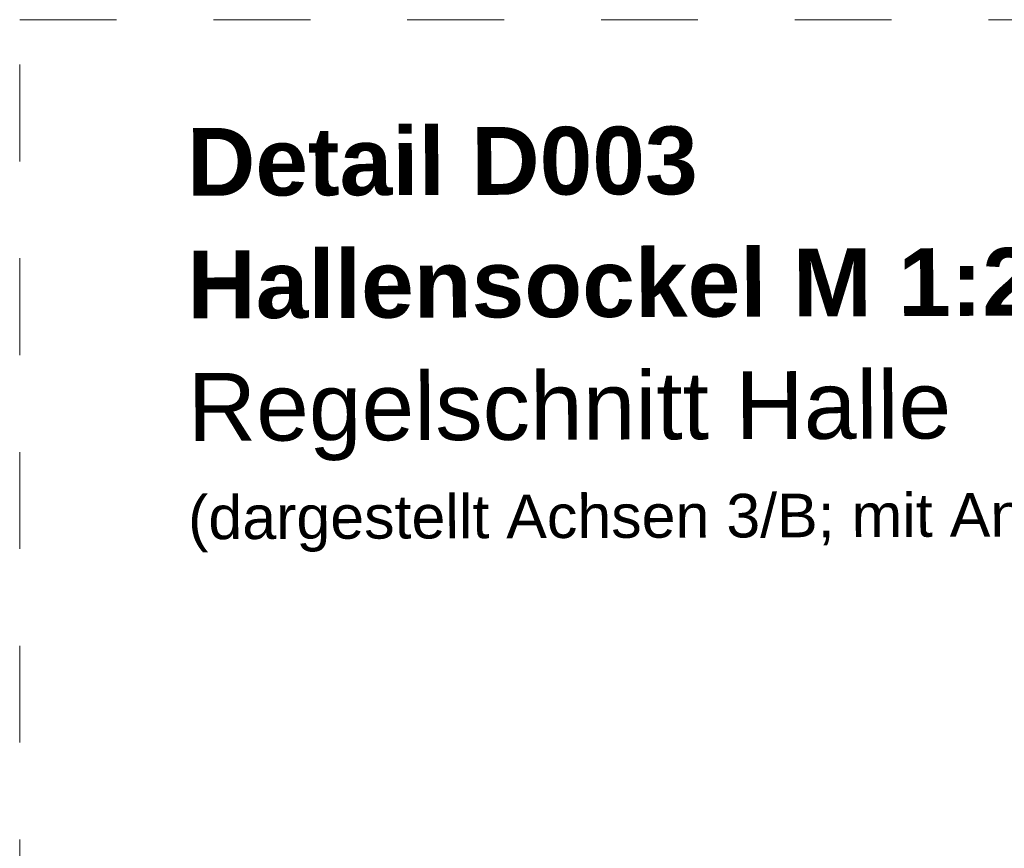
# Model space of a CAD drawing. Header units: metres. Extents: x 1333.9 to 1416.6, y -82.7 to -2.5.
# Tile 103 of 160: x 1409.8 to 1410.8, y -75.5 to -74.7. Entities that reach past the tile are written whole.
import ezdxf

# ---------------------------------------------------------------- set-up
doc = ezdxf.new("R2010")
doc.units = ezdxf.units.M
doc.linetypes.add('AUSGEZOGEN', pattern=[0])
doc.linetypes.add('STRICHLINIE_S4', pattern=[0.08, 0.06, -0.02])
doc.layers.add('XR$9$Text 1_50', color=3, linetype='AUSGEZOGEN', lineweight=18)
doc.layers.add('XR$9$Wand Mauerwerk tr', color=42, linetype='AUSGEZOGEN', lineweight=18)
doc.styles.add('ARIAL', font='arial.ttf')

msp = doc.modelspace()

# ---------------------------------------------------------------- linework, layer by layer
at = {"layer": 'XR$9$Wand Mauerwerk tr', "color": 7, "linetype": 'STRICHLINIE_S4', "lineweight": 18, "transparency": 33554687}
for p, q in [((1409.7575, -77.426), (1409.7575, -74.6796)), ((1409.7575, -74.6796), (1414.9585, -74.6796))]:
    msp.add_line(p, q, dxfattribs=at)

# ---------------------------------------------------------------- texts
at = {"layer": 'XR$9$Text 1_50', "color": 3, "linetype": 'AUSGEZOGEN', "lineweight": 25, "transparency": 33554687, "insert": (1409.93, -74.7915), "char_height": 0.07, "width": 2.192244, "attachment_point": 1, "rotation": 0.1872, "line_spacing_factor": 1.084337, "style": 'ARIAL'}
msp.add_mtext('\\A1;{\\fArial|i0|b1;\\H0.070000;\\W1.000000;\\C3;Detail D003}\\P{\\fArial|i0|b1;\\H0.070000;\\W1.000000;\\C3;Hallensockel M 1:20}\\P{\\fArial|i0|b0;\\H0.070000;\\W1.000000;\\C3;Regelschnitt Halle}\\P{\\fArial|i0|b0;\\H0.045000;\\W1.000000;\\C3;(dargestellt Achsen 3/B; mit Anschluss Außentür)}\\P', dxfattribs=at)

doc.saveas('drawing.dxf')
